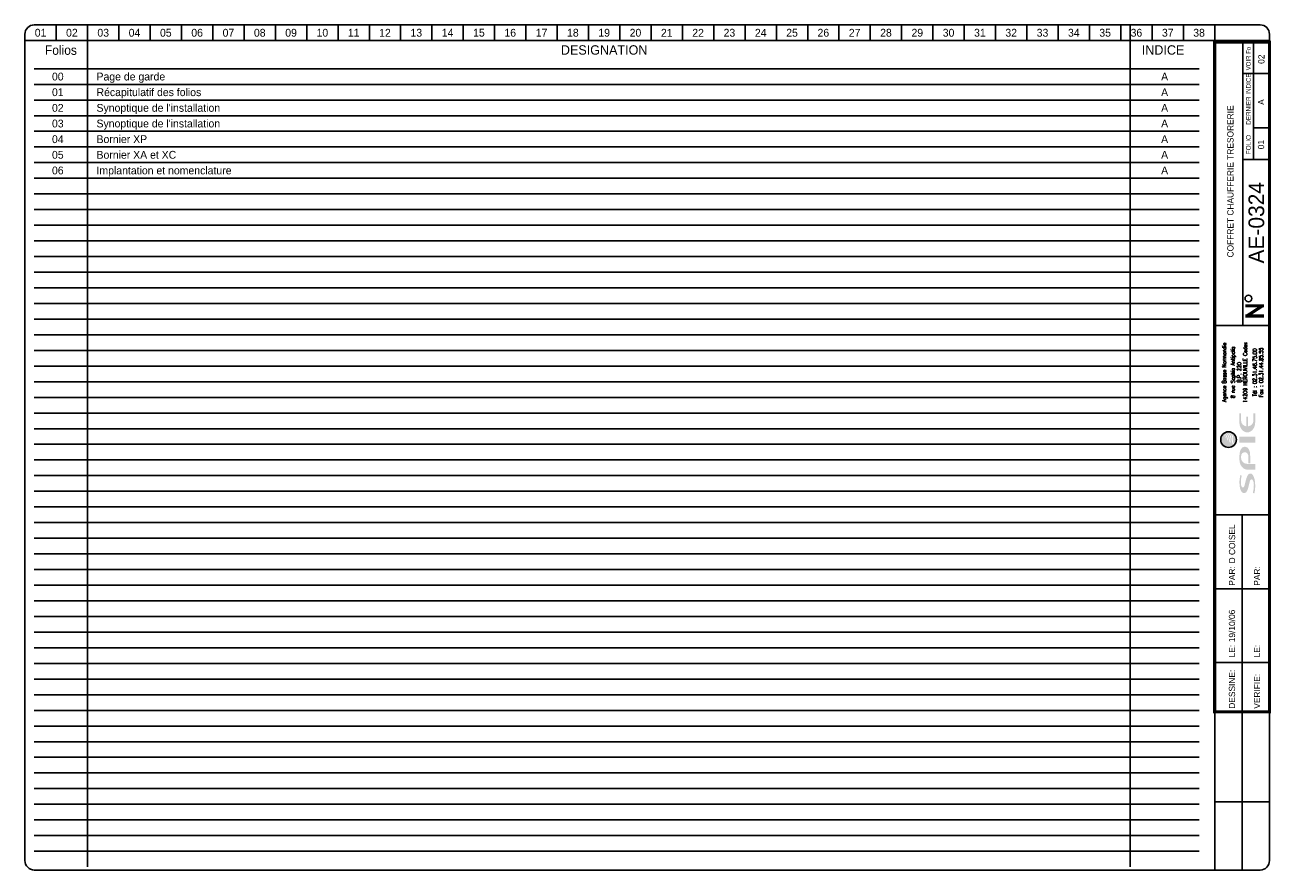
# Model space of a CAD drawing. Header units: millimetres. Extents: x 0 to 3398, y -1 to 270.
# Tile 2 of 7: x 500 to 898, y 0 to 270. Entities that reach past the tile are written whole.
import ezdxf
from ezdxf.enums import TextEntityAlignment as Align

# ---------------------------------------------------------------- set-up
doc = ezdxf.new("R2010")
doc.units = ezdxf.units.MM
doc.header["$LTSCALE"] = 25
doc.linetypes.add('CONTINU', pattern=[0])
doc.layers.get('0').update_dxf_attribs({"linetype": 'CONTINUOUS'})
for name, color, linetype in [('ATTRIBUT', 1, 'CONTINU'), ('LOGO_SPIE', 160, 'CONTINUOUS'), ('TEXTE', 92, 'CONTINU'), ('TRAIFIN', 1, 'CONTINU'), ('TRAIGROS', 40, 'CONTINU'), ('TRAIMOY', 150, 'CONTINU')]:
    doc.layers.add(name, color=color, linetype=linetype)
doc.styles.add('ROMANS8', font='ROMANS8.shx')
doc.styles.add('TXT', font='txt', dxfattribs={"width": 0.8})

# ---------------------------------------------------------------- blocks, each defined once
blk = doc.blocks.new('GRILLE')
at = {"layer": 'TRAIFIN', "color": 7}
for p, q in [((372, 255), (0, 255)), ((372, 250), (0, 250)), ((372, 245), (0, 245)), ((372, 240), (0, 240)), ((372, 235), (0, 235)), ((372, 230), (0, 230)), ((372, 225), (0, 225)), ((372, 220), (0, 220)), ((372, 215), (0, 215)), ((372, 210), (0, 210)), ((372, 205), (0, 205)), ((372, 200), (0, 200)), ((372, 195), (0, 195)), ((372, 190), (0, 190)), ((372, 185), (0, 185)), ((372, 180), (0, 180)), ((372, 175), (0, 175)), ((372, 170), (0, 170)), ((372, 165), (0, 165)), ((372, 160), (0, 160)), ((372, 155), (0, 155)), ((372, 150), (0, 150)), ((372, 145), (0, 145)), ((372, 140), (0, 140)), ((372, 135), (0, 135)), ((372, 130), (0, 130)), ((372, 125), (0, 125)), ((372, 120), (0, 120)), ((372, 115), (0, 115)), ((372, 110), (0, 110)), ((372, 105), (0, 105)), ((372, 100), (0, 100)), ((372, 95), (0, 95)), ((372, 90), (0, 90)), ((372, 85), (0, 85)), ((372, 80), (0, 80)), ((372, 75), (0, 75)), ((372, 70), (0, 70)), ((372, 65), (0, 65)), ((372, 60), (0, 60)), ((372, 55), (0, 55)), ((372, 50), (0, 50)), ((372, 45), (0, 45)), ((372, 40), (0, 40)), ((372, 35), (0, 35)), ((372, 30), (0, 30)), ((372, 25), (0, 25)), ((372, 20), (0, 20)), ((372, 15), (0, 15)), ((372, 10), (0, 10)), ((372, 5), (0, 5))]:
    blk.add_line(p, q, dxfattribs=at)
at = {"layer": 'TRAIGROS', "color": 7}
for p, q in [((17, 269), (17, 0)), ((350, 269), (350, 0))]:
    blk.add_line(p, q, dxfattribs=at)
at = {"layer": 'TRAIMOY', "color": 7, "width": 0.95}
blk.add_text('Folios', height=3, dxfattribs=at).set_placement((8.5, 261), align=Align.MIDDLE)
at = {"layer": 'TRAIMOY', "color": 7}
for s, p in [('DESIGNATION', (182, 261)), ('INDICE', (360.5, 261))]:
    blk.add_text(s, height=3, dxfattribs=at).set_placement(p, align=Align.MIDDLE)
blk = doc.blocks.new('IND')
at = {"layer": 'ATTRIBUT', "color": 1}
for tag, p in [('N%%D_FOLIO', (7.5, -2.5)), ('INDICE_FOLIO', (361, -2.5))]:
    blk.add_attdef(tag, text='', height=2.5, dxfattribs=at).set_placement(p, align=Align.MIDDLE)
blk.add_attdef('INTITULE_FOLIO', text='', height=2.5, dxfattribs=at).set_placement((19.87, -2.5), align=Align.MIDDLE_LEFT)
blk = doc.blocks.new('FDP-DIV-CHU')
at = {"layer": 'TEXTE', "color": 7, "const_width": 1}
for points in [[(392.75, 180.25), (386.75, 180.25)], [(387.25, 177), (392.25, 180.25)], [(392.75, 177), (386.75, 177)]]:
    blk.add_lwpolyline(points, dxfattribs=at)
at = {"layer": 'TEXTE', "color": 7}
blk.add_circle((387.76, 182.59), 1.08, dxfattribs=at)
at = {"layer": 'TRAIFIN', "color": 7}
for p, q in [((7, 270), (7, 265)), ((17, 270), (17, 265)), ((27, 270), (27, 265)), ((37, 270), (37, 265)), ((47, 270), (47, 265)), ((57, 270), (57, 265)), ((67, 270), (67, 265)), ((77, 270), (77, 265)), ((87, 270), (87, 265)), ((97, 270), (97, 265)), ((107, 270), (107, 265)), ((117, 270), (117, 265)), ((127, 270), (127, 265)), ((137, 270), (137, 265)), ((147, 270), (147, 265)), ((157, 270), (157, 265)), ((167, 270), (167, 265)), ((177, 270), (177, 265)), ((187, 270), (187, 265)), ((197, 270), (197, 265)), ((207, 270), (207, 265)), ((217, 270), (217, 265)), ((227, 270), (227, 265)), ((237, 270), (237, 265)), ((247, 270), (247, 265)), ((257, 270), (257, 265)), ((267, 270), (267, 265)), ((277, 270), (277, 265)), ((287, 270), (287, 265)), ((297, 270), (297, 265)), ((307, 270), (307, 265)), ((317, 270), (317, 265)), ((327, 270), (327, 265)), ((337, 270), (337, 265)), ((347, 270), (347, 265)), ((357, 270), (357, 265)), ((367, 270), (367, 265)), ((377, 270), (377, 265)), ((389.41, 227.04), (389.41, 264.5)), ((389.41, 237.09), (393.96, 237.09))]:
    blk.add_line(p, q, dxfattribs=at)
at = {"layer": 'TRAIGROS', "color": 7}
for p, q in [((-3, 267), (-3, 265)), ((0, 270), (391.5, 270)), ((394.5, 267), (394.5, 265)), ((394.5, 265), (-3, 265)), ((394.5, 265), (-3, 265)), ((-3, 265), (-3, 3)), ((386, 174), (386, 264.5)), ((394.5, 3), (394.5, 265)), ((386, 254.5), (394, 254.5)), ((386, 227.01), (394, 227.01)), ((377, 174), (394.5, 174)), ((377, 113.52), (394.51, 113.52)), ((377, -0.03), (377, 50.52)), ((0, 0), (391.5, 0))]:
    blk.add_line(p, q, dxfattribs=at)
at = {"layer": 'TRAIGROS', "color": 7, "const_width": 1}
blk.add_lwpolyline([(377, 264.5), (377, 50.52), (394.5, 50.52), (394.5, 264.5), (377, 264.5)], dxfattribs=at)
at = {"layer": 'TRAIGROS', "color": 7}
for centre, start, end in [((0, 267), 90, 180), ((391.5, 267), 0, 90), ((0, 3), 180, 270), ((391.5, 3), 270, 0)]:
    blk.add_arc(centre, 3, start, end, dxfattribs=at)
at = {"layer": 'TRAIMOY', "color": 7}
for p, q in [((385.75, -0.01), (385.75, 113.52)), ((377, 89.82), (394.51, 89.82)), ((377, 66.27), (394.51, 66.27)), ((377, 21.75), (394.51, 21.75))]:
    blk.add_line(p, q, dxfattribs=at)
at = {"layer": 'TEXTE', "color": 7}
for s, p in [('01', (2, 267.5)), ('02', (12, 267.5)), ('03', (22, 267.5)), ('04', (32, 267.5)), ('05', (42, 267.5)), ('06', (52, 267.5)), ('07', (62, 267.5)), ('08', (72, 267.5)), ('09', (82, 267.5)), ('10', (92, 267.5)), ('11', (102, 267.5)), ('12', (112, 267.5)), ('13', (122, 267.5)), ('14', (132, 267.5)), ('15', (142, 267.5)), ('16', (152, 267.5)), ('17', (162, 267.5)), ('18', (172, 267.5)), ('19', (182, 267.5)), ('20', (192, 267.5)), ('21', (202, 267.5)), ('22', (212, 267.5)), ('23', (222, 267.5)), ('24', (232, 267.5)), ('25', (242, 267.5)), ('26', (252, 267.5)), ('27', (262, 267.5)), ('28', (272, 267.5)), ('29', (282, 267.5)), ('30', (292, 267.5)), ('31', (302, 267.5)), ('32', (312, 267.5)), ('33', (322, 267.5)), ('34', (332, 267.5)), ('35', (342, 267.5)), ('36', (352, 267.5)), ('37', (362, 267.5)), ('38', (372, 267.5))]:
    blk.add_text(s, height=2.5, dxfattribs=at).set_placement(p, align=Align.MIDDLE)
at = {"layer": 'TEXTE', "color": 7, "width": 0.75}
blk.add_text('VOIR Fo', height=1.5, rotation=90, dxfattribs=at).set_placement((388.5, 255.5), (388.5, 263), align=Align.FIT)
at = {"layer": 'TEXTE', "color": 7, "style": 'TXT', "width": 0.8}
blk.add_text('DERNIER INDICE', height=1.5, rotation=90, dxfattribs=at).set_placement((388.5, 238.12))
at = {"layer": 'TEXTE', "color": 7}
blk.add_text('FOLIO', height=1.5, rotation=90, dxfattribs=at).set_placement((388.5, 231.76), align=Align.CENTER)
for s, p in [('PAR:', (383.51, 90.82)), ('PAR:', (391.51, 90.82)), ('LE:', (383.51, 67.95)), ('LE:', (391.51, 67.95)), ('DESSINE:', (383.51, 51.52)), ('VERIFIE:', (391.51, 51.52))]:
    blk.add_text(s, height=2, rotation=90, dxfattribs=at).set_placement(p)
at = {"layer": 'TEXTE'}
for tag, p in [('FOLIO_SUIVANT', (392.9, 259.04)), ('INDICE', (392.79, 245.35)), ('FOLIO', (392.79, 231.76))]:
    blk.add_attdef(tag, text='', height=2, rotation=90, dxfattribs=at).set_placement(p, align=Align.CENTER)
blk.add_attdef('INTITULE_DU_PLAN', text='', height=2, rotation=90, dxfattribs=at).set_placement((382, 220), align=Align.MIDDLE)
at = {"layer": 'TEXTE', "color": 4}
blk.add_attdef('NUMERO', text='', height=5, rotation=90, dxfattribs=at).set_placement((392.79, 206.79), align=Align.CENTER)
at = {"layer": 'TEXTE'}
for tag, p in [('DESSINATEUR', (383.53, 97.95)), ('DATE', (383.51, 72.76))]:
    blk.add_attdef(tag, p, '', height=2, rotation=90, dxfattribs=at)
blk = doc.blocks.new('AI9-BLK3')
at = {"layer": 'LOGO_SPIE'}
h = blk.add_hatch(color=176, dxfattribs=at)
h.dxf.hatch_style = 2
edge = h.paths.add_edge_path()
edge.add_spline(control_points=[(-87.1, 11), (-87.1, 9.4), (-85.2, 7.9), (-81.7, 7), (-78.2, 6.1), (-73.9, 5), (-69.4, 3.9), (-60.5, 1.7), (-51.2, -1.1), (-51.2, -7.8), (-51.2, -15.2), (-64.6, -20.2), (-82.8, -20.2), (-89.5, -20.2), (-95.8, -19.6), (-102.2, -17.8), (-102.2, -17.8), (-100.2, -14.1), (-100.2, -14.1), (-94.3, -16.3), (-86, -16.7), (-79.8, -16.7), (-72.4, -16.7), (-66.3, -14.3), (-66.3, -10.9), (-66.3, -8.9), (-68.3, -7.2), (-71.6, -6.3), (-75, -5.4), (-79.3, -4.3), (-83.7, -3.3), (-92.4, -1.4), (-101.5, 1.2), (-101.5, 8.1), (-101.5, 14.8), (-91.8, 20.1), (-73.9, 20.1), (-68.3, 20.1), (-60.1, 19.3), (-54.8, 17.2), (-54.8, 17.2), (-57.2, 14.4), (-57.2, 14.4), (-62.6, 15.9), (-68.8, 16.5), (-74.4, 16.5), (-83.8, 16.5), (-87.1, 13.8), (-87.1, 11)], knot_values=[0, 0, 0, 0, 1, 1, 1, 2, 2, 2, 3, 3, 3, 4, 4, 4, 5, 5, 5, 6, 6, 6, 7, 7, 7, 8, 8, 8, 9, 9, 9, 10, 10, 10, 11, 11, 11, 12, 12, 12, 13, 13, 13, 14, 14, 14, 15, 15, 15, 16, 16, 16, 16], degree=3, periodic=0)
h = blk.add_hatch(color=176, dxfattribs=at)
h.dxf.hatch_style = 2
edge = h.paths.add_edge_path()
edge.add_spline(control_points=[(-7.6, -2.8), (-2.1, -2.8), (3.1, 0.7), (3.1, 6.4), (3.1, 12.1), (-1.3, 15.9), (-7.6, 15.9), (-7.6, 15.9), (-11.2, 15.9), (-11.2, 15.9), (-19.8, 15.9), (-26.7, 9.4), (-26.7, 0), (-26.7, 0), (-26.7, -20.2), (-26.7, -20.2), (-26.7, -20.2), (-41.3, -20.2), (-41.3, -20.2), (-41.3, -20.2), (-41.3, -0.1), (-41.3, -0.1), (-41.3, 11.2), (-29.8, 20.1), (-15.9, 20.1), (-15.9, 20.1), (-5.8, 20.1), (-5.8, 20.1), (4.7, 20.1), (17.3, 16.7), (17.3, 6.4), (17.3, -4.1), (5.8, -7.3), (-5.8, -7.3), (-5.8, -7.3), (-25, -7.3), (-25, -7.3), (-25, -7.3), (-25, -2.8), (-25, -2.8), (-25, -2.8), (-7.6, -2.8), (-7.6, -2.8)], knot_values=[0, 0, 0, 0, 1, 1, 1, 2, 2, 2, 3, 3, 3, 4, 4, 4, 5, 5, 5, 6, 6, 6, 7, 7, 7, 8, 8, 8, 9, 9, 9, 10, 10, 10, 11, 11, 11, 12, 12, 12, 13, 13, 13, 14, 14, 14, 14], degree=3, periodic=0)
h = blk.add_hatch(color=176, dxfattribs=at)
h.dxf.hatch_style = 2
h.paths.add_polyline_path([(42.6, -20.2), (28, -20.2), (28, 20.1), (42.6, 20.1)])
h = blk.add_hatch(color=176, dxfattribs=at)
h.dxf.hatch_style = 2
edge = h.paths.add_edge_path()
edge.add_spline(control_points=[(94.4, -2.1), (94.4, -2.1), (69.3, -2.1), (69.3, -2.1), (70.3, -9.8), (76.3, -15.5), (83.4, -15.5), (83.4, -15.5), (102.2, -15.5), (102.2, -15.5), (102.2, -15.5), (102.2, -20.1), (102.2, -20.1), (102.2, -20.1), (79.3, -20.1), (79.3, -20.1), (65.4, -20.1), (53.9, -11.2), (53.9, 0.1), (53.9, 11.3), (65.4, 20.2), (79.3, 20.2), (79.3, 20.2), (102.2, 20.2), (102.2, 20.2), (102.2, 20.2), (102.2, 15.8), (102.2, 15.8), (102.2, 15.8), (83.4, 15.8), (83.4, 15.8), (76.3, 15.8), (70.2, 10), (69.3, 2.3), (69.3, 2.3), (94.4, 2.3), (94.4, 2.3), (94.4, 2.3), (94.4, -2.1), (94.4, -2.1)], knot_values=[0, 0, 0, 0, 1, 1, 1, 2, 2, 2, 3, 3, 3, 4, 4, 4, 5, 5, 5, 6, 6, 6, 7, 7, 7, 8, 8, 8, 9, 9, 9, 10, 10, 10, 11, 11, 11, 12, 12, 12, 13, 13, 13, 13], degree=3, periodic=0)
blk = doc.blocks.new('AI9-BLK2')
at = {"layer": 'LOGO_SPIE', "color": 7}
blk.add_circle((0, 0.000086), 20.000157, dxfattribs=at)
blk = doc.blocks.new('AI9-BLK1')
at = {"layer": 'LOGO_SPIE'}
h = blk.add_hatch(color=20, dxfattribs=at)
h.dxf.hatch_style = 2
edge = h.paths.add_edge_path()
edge.add_spline(control_points=[(-20, 0), (-20, 11), (-11, 20), (0, 20), (9.1, 20), (16.7, 14), (19.2, 5.7), (17.6, 8), (15.8, 10.2), (13.7, 12.1), (13.3, 11.9), (12.9, 11.7), (12.5, 11.6), (15.2, 9.5), (17.6, 7), (19.5, 4.2), (19.8, 3.2), (19.9, 2.1), (20, 0.9), (17.4, 4.7), (13.8, 8), (10, 10.4), (9.4, 10.1), (8.9, 9.8), (8.3, 9.5), (12.7, 7.3), (16.9, 3.9), (20, -0.1), (20, -1), (19.9, -1.8), (19.8, -2.7), (16, 2), (11, 5.6), (5.3, 7.7), (4.6, 7.2), (3.8, 6.7), (3.1, 6.2), (9.6, 4.6), (15.3, 1.1), (19.7, -3.7), (19.5, -4.4), (19.3, -5.2), (19.1, -5.9), (14.1, -0.7), (7.3, 2.7), (-0.3, 3.5), (-1.1, 2.8), (-2, 2), (-2.8, 1.2), (-2.8, 1.2), (-2.4, 1.2), (-2.4, 1.2), (5.7, 1.2), (13.1, -1.9), (18.8, -7), (18.5, -7.7), (18.2, -8.4), (17.8, -9.1), (12.6, -4.8), (6, -2.3), (-1.3, -2.3), (-2.9, -2.3), (-4.5, -2.4), (-6.1, -2.7), (-6.9, -3.7), (-7.7, -4.8), (-8.4, -5.9), (-5.7, -5.2), (-3, -4.8), (-0.1, -4.8), (6.3, -4.8), (12.3, -6.8), (17.2, -10.2), (16.8, -10.9), (16.3, -11.6), (15.8, -12.3), (11.4, -9.7), (6.4, -8.2), (1, -8.2), (-3.3, -8.2), (-7.4, -9.2), (-11, -10.8), (-11.6, -12.1), (-12.1, -13.4), (-12.6, -14.7), (-8.3, -12.2), (-3.2, -10.7), (2.1, -10.7), (6.6, -10.7), (10.9, -11.7), (14.7, -13.6), (11, -17.5), (5.8, -20), (0, -20), (-11, -20), (-20, -11), (-20, 0)], knot_values=[0, 0, 0, 0, 1, 1, 1, 2, 2, 2, 3, 3, 3, 4, 4, 4, 5, 5, 5, 6, 6, 6, 7, 7, 7, 8, 8, 8, 9, 9, 9, 10, 10, 10, 11, 11, 11, 12, 12, 12, 13, 13, 13, 14, 14, 14, 15, 15, 15, 16, 16, 16, 17, 17, 17, 18, 18, 18, 19, 19, 19, 20, 20, 20, 21, 21, 21, 22, 22, 22, 23, 23, 23, 24, 24, 24, 25, 25, 25, 26, 26, 26, 27, 27, 27, 28, 28, 28, 29, 29, 29, 30, 30, 30, 31, 31, 31, 32, 32, 32, 32], degree=3, periodic=0)
at = {"layer": 'LOGO_SPIE', "color": 7}
blk.add_blockref('AI9-BLK2', (0, 0), dxfattribs=at)
blk = doc.blocks.new('logo_SPIE_rvb')
at = {"layer": 'LOGO_SPIE', "color": 7}
for name, p in [('AI9-BLK1', (180.777941, 135.963363)), ('AI9-BLK3', (145.467434, 87.922626))]:
    blk.add_blockref(name, p, dxfattribs=at)
blk = doc.blocks.new('Logo spie Carouche folio')
at = {"xscale": 0.125, "yscale": 0.125, "zscale": 0.125, "rotation": 90}
blk.add_blockref('logo_SPIE_rvb', (21.4, 1.38), dxfattribs=at)
at = {"color": 7, "style": 'ROMANS8', "width": 0.8}
for s, height, p in [('Agence Basse Normandie', 1.2384, (3.67, 45.47)), ('8 rue Sophia Antipolis', 1.2384, (6.4, 45.47)), ('14209 HEROUVILLE Cedex', 1.2384, (10.36, 45.47)), ('B.P. 220', 1.238, (8.44, 45.47)), ('Tél : 02.31.46.75.00', 1.2384, (13.4, 45.47)), ('Fax : 02.31.44.85.55', 1.2384, (15.43, 45.47))]:
    blk.add_text(s, height=height, rotation=90, dxfattribs=at).set_placement(p, align=Align.CENTER)

msp = doc.modelspace()

# ---------------------------------------------------------------- block references
msp.add_blockref('GRILLE', (503, 1))
at = {"layer": 'TEXTE'}
for name, p, values in [('FDP-DIV-CHU', (503, 0), {'DATE': '19/10/06', 'DESSINATEUR': 'D COISEL', 'NUMERO': 'AE-0324', 'INTITULE_DU_PLAN': 'COFFRET CHAUFFERIE TRESORERIE', 'FOLIO': '01', 'FOLIO_SUIVANT': '02', 'INDICE': 'A'}), ('IND', (503, 256), {'N%%D_FOLIO': '00', 'INTITULE_FOLIO': 'Page de garde', 'INDICE_FOLIO': 'A'}), ('IND', (503, 251), {'N%%D_FOLIO': '01', 'INTITULE_FOLIO': 'Récapitulatif des folios', 'INDICE_FOLIO': 'A'}), ('IND', (503, 246), {'N%%D_FOLIO': '02', 'INTITULE_FOLIO': "Synoptique de l'installation", 'INDICE_FOLIO': 'A'}), ('IND', (503, 241), {'N%%D_FOLIO': '03', 'INTITULE_FOLIO': "Synoptique de l'installation", 'INDICE_FOLIO': 'A'}), ('IND', (503, 236), {'N%%D_FOLIO': '04', 'INTITULE_FOLIO': 'Bornier XP', 'INDICE_FOLIO': 'A'}), ('IND', (503, 231), {'N%%D_FOLIO': '05', 'INTITULE_FOLIO': 'Bornier XA et XC', 'INDICE_FOLIO': 'A'}), ('IND', (503, 226), {'N%%D_FOLIO': '06', 'INTITULE_FOLIO': 'Implantation et nomenclature', 'INDICE_FOLIO': 'A'})]:
    msp.add_blockref(name, p, dxfattribs=at).add_auto_attribs(values)
at = {"layer": 'TRAIMOY'}
msp.add_blockref('Logo spie Carouche folio', (880, 113.52), dxfattribs=at)

doc.saveas('drawing.dxf')
